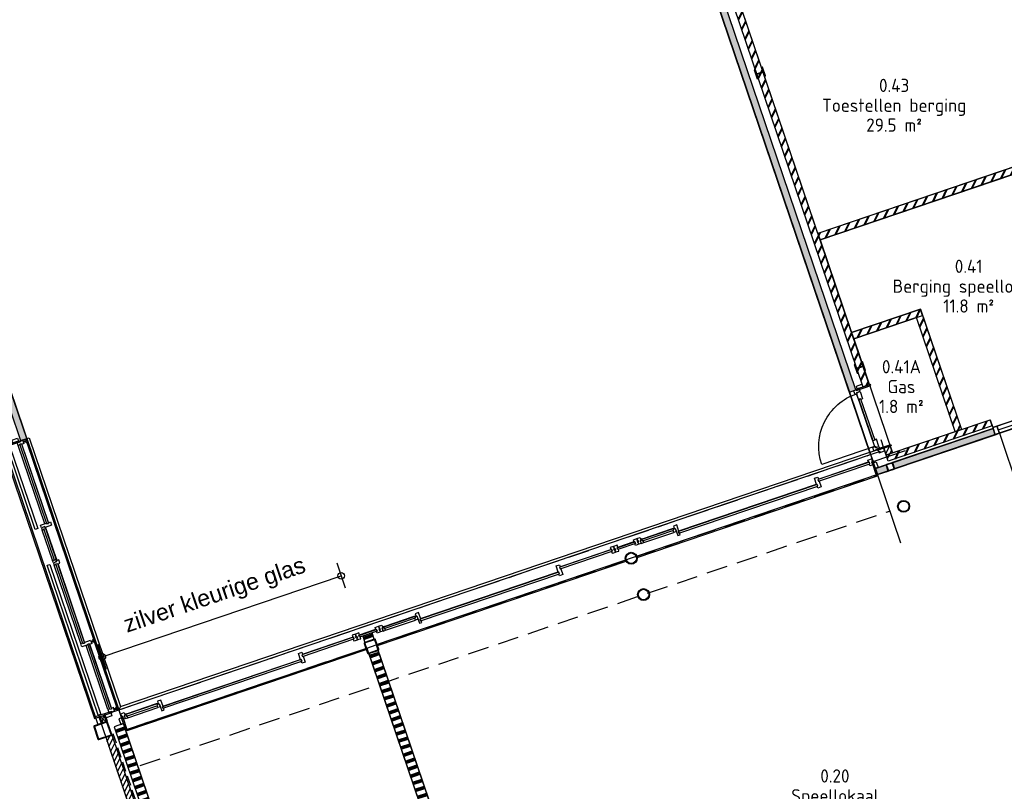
# Model space of a CAD drawing. Header units: millimetres. Extents: x -44892 to 336761, y 18766 to 182901.
# Tile 16 of 35: x 57243 to 72123, y 62834 to 74496. Entities that reach past the tile are written whole.
import ezdxf
from ezdxf.enums import TextEntityAlignment as Align

# ---------------------------------------------------------------- set-up
doc = ezdxf.new("R2010")
doc.units = ezdxf.units.MM
doc.header["$LTSCALE"] = 100
doc.linetypes.add('DASHED', pattern=[0.75, 0.5, -0.25])
doc.linetypes.add('HIDDEN2', pattern=[4.7625, 3.175, -1.5875])
for name, color, linetype in [('AC21----_Buitenmuren', 8, 'Continuous'), ('AC22----_Binnenmuren', 8, 'Continuous'), ('AL21----', 3, 'Continuous'), ('AL22----', 2, 'Continuous'), ('AL28----', 5, 'Continuous'), ('AL31----_Buitenkozijnen', 6, 'Continuous'), ('AL32----_Binnenkozijnen', 7, 'Continuous'), ('AL35----_Plafonds', 8, 'Continuous'), ('BL$8-GO--polylijnen', 10, 'Continuous'), ('Construct-Staal-Drs', 4, 'Continuous'), ('kozijn1', 1, 'Continuous'), ('MTXT35-1', 3, 'Continuous'), ('X-BT$1----_Ruimtegegevens', 7, 'Continuous')]:
    doc.layers.add(name, color=color, linetype=linetype)
doc.layers.add('BL$8-BVO-polylijn', color=160, linetype='Continuous', plot=False)
for name, color, linetype, lineweight in [('X-BT$23A__RuimteElement', 7, 'Continuous', 0), ('X-BT$23F__RuimteElement', 7, 'Continuous', 0), ('X-BT$23m2_RuimteElement', 7, 'Continuous', 0), ('X-BT$23NR__Ruimtenummer', 1, 'Continuous', 0), ('X-BT$23P__Algemeen', 1, 'Continuous', 0)]:
    doc.layers.add(name, color=color, linetype=linetype, lineweight=lineweight)
doc.styles.add('BOS3', font='arial.ttf')
doc.styles.add('Isocpeur', font='isocpeur.ttf')
doc.dimstyles.new('BOS3', dxfattribs={"dimtxt": 2.5, "dimasz": 2, "dimexe": 2, "dimexo": 0, "dimgap": 1.5, "dimtad": 1, "dimdec": 3, "dimdsep": 46, "dimtxsty": 'BOS3', "dimblk": 'SMALL', "dimblk1": 'SMALL', "dimblk2": 'SMALL', "dimcen": 2.5, "dimclrd": 1, "dimclre": 1, "dimclrt": 2, "dimadec": 4, "dimazin": 2, "dimtfac": 1, "dimtdec": 3, "dimtix": 1, "dimtmove": 2, "dimatfit": 3, "dimfxl": 2, "dimfxlon": 1, "dimtvp": 1, "dimtolj": 1, "dimtzin": 0, "dimarcsym": 0})
pattern_1 = [(63.75, (67265.86, 30251.94), (-98.656, 48.65176), []), (63.75, (67261.03, 30266.14), (-98.656, 48.65176), [])]

# ---------------------------------------------------------------- blocks, each defined once
blk = doc.blocks.new('_K100x4')
at = {"layer": 'Construct-Staal-Drs'}
for points in [[(50, 43, 0.414214), (43, 50), (-43, 50, 0.414214), (-50, 43), (-50, -43, 0.414214), (-43, -50), (43, -50, 0.414214), (50, -43)], [(46, 43, 0.414214), (43, 46), (-43, 46, 0.414214), (-46, 43), (-46, -43, 0.414214), (-43, -46), (43, -46, 0.414214), (46, -43)]]:
    blk.add_lwpolyline(points, format="xyb", close=True, dxfattribs=at)
blk = doc.blocks.new('_HEA140')
blk.add_lwpolyline([(-70, -66.5), (70, -66.5), (70, -58), (14.75, -58, -0.41421356), (2.75, -46), (2.75, 46, -0.41421356), (14.75, 58), (70, 58), (70, 66.5), (-70, 66.5), (-70, 58), (-14.75, 58, -0.41421356), (-2.75, 46), (-2.75, -46, -0.41421356), (-14.75, -58), (-70, -58)], format="xyb", close=True)
blk = doc.blocks.new('binkozdeur1034')
blk.add_line((67, 57), (967, 57))
for points in [[(0, 0), (67, 0), (67, 114), (0, 114)], [(67, 0), (967, 0), (967, 114), (67, 114)], [(967, 0), (1034, 0), (1034, 114), (967, 114)]]:
    blk.add_lwpolyline(points, close=True)
blk.add_lwpolyline([(967, 0), (67, 0), (67, -900, 0.414214)], format="xyb", close=True)
blk = doc.blocks.new('x')
for p, q in [((-157, -1309), (-157, -59)), ((-95, -1309), (-95, -59)), ((-19, -59), (-19, -3197)), ((-222, -1868), (-222, -1388)), ((-160, -1868), (-160, -1388)), ((-222, -3197), (-222, -1947)), ((-160, -3197), (-160, -1947)), ((-157, -4273), (-157, -3251)), ((-95, -4273), (-95, -3251)), ((-19, -3251), (-19, -4273))]:
    blk.add_line(p, q)
at = {"ltscale": 0.01}
for p, q in [((-21, -32), (-76, -32)), ((-21, -3224), (-76, -3224)), ((-21, -4300), (-76, -4300))]:
    blk.add_line(p, q, dxfattribs=at)
for points in [[(-110, 3), (-110, -15), (-388, -15), (-388, 3)], [(-128, 49), (-128, 4), (-218, 4), (-218, 49)], [(-280, -34), (-280, -1343), (-320, -1343), (-320, -34)], [(-157, -15), (-157, -15), (-108, -15), (-108, -5), (-65, -5), (-65, -59), (-102, -59), (-102, -49), (-127, -49), (-127, -59), (-157, -59)], [(-102, -49), (-102, -1319), (-127, -1319), (-127, -49)], [(-29, -25), (-29, -40), (-65, -40), (-65, -25)], [(-9, -5), (-9, -59), (-29, -59), (-29, -5)], [(-222, -1348), (-222, -1309), (-127, -1309), (-127, -1319), (-102, -1319), (-102, -1309), (-65, -1309), (-65, -1363), (-170, -1363), (-170, -1348)], [(-222, -1349), (-222, -1388), (-192, -1388), (-192, -1378), (-167, -1378), (-167, -1388), (-160, -1388), (-160, -1366), (-175, -1366), (-175, -1349)], [(-167, -1378), (-167, -1878), (-192, -1878), (-192, -1378)], [(-280, -1913), (-280, -4307), (-320, -4307), (-320, -1913)], [(-222, -1907), (-222, -1869), (-192, -1869), (-192, -1878), (-167, -1878), (-167, -1868), (-160, -1868), (-160, -1890), (-175, -1890), (-175, -1907)], [(-222, -1908), (-222, -1947), (-192, -1947), (-192, -1937), (-167, -1937), (-167, -1947), (-130, -1947), (-130, -1893), (-170, -1893), (-170, -1908)], [(-167, -1937), (-167, -3207), (-192, -3207), (-192, -1937)], [(-222, -3251), (-222, -3236), (-222, -3197), (-192, -3197), (-192, -3207), (-167, -3207), (-167, -3197), (-65, -3197), (-65, -3251), (-102, -3251), (-102, -3241), (-127, -3241), (-127, -3251)], [(-102, -3241), (-102, -4283), (-127, -4283), (-127, -3241)], [(-29, -3216), (-29, -3231), (-65, -3231), (-65, -3216)], [(-9, -3197), (-9, -3251), (-29, -3251), (-29, -3197)], [(-157, -4317), (-157, -4317), (-108, -4317), (-108, -4327), (-65, -4327), (-65, -4273), (-102, -4273), (-102, -4283), (-127, -4283), (-127, -4273), (-157, -4273)], [(-29, -4307), (-29, -4292), (-65, -4292), (-65, -4307)], [(-9, -4327), (-9, -4273), (-29, -4273), (-29, -4327)], [(-110, -4335), (-110, -4317), (-388, -4317), (-388, -4335)], [(-128, -4336), (-128, -4381), (-218, -4381), (-218, -4336)]]:
    blk.add_lwpolyline(points, close=True)
for points in [[(-388, 3), (-388, 3), (-388, -4335), (-388, -4335)], [(-100, 0), (38, 0), (38, -4292), (38, -4292)], [(-127, -3251), (-127, -3241), (-102, -3241), (-102, -3251)], [(-102, -3251), (-102, -3241), (-127, -3241), (-127, -3251)]]:
    blk.add_lwpolyline(points)
blk = doc.blocks.new('kozbuit370')
at = {"layer": 'kozijn1', "color": 9}
blk.add_line((316, 30), (54, 30), dxfattribs=at)
at = {"layer": 'kozijn1'}
for points in [[(54, 0), (0, 0), (0, 37), (10, 37), (10, 62), (0, 62), (0, 92), (26, 92), (54, 92), (54, 62), (44, 62), (44, 37), (54, 37)], [(316, 0), (370, 0), (370, 37), (360, 37), (360, 62), (370, 62), (370, 92), (344, 92), (316, 92), (316, 62), (326, 62), (326, 37), (316, 37)]]:
    blk.add_lwpolyline(points, close=True, dxfattribs=at)
at = {"layer": 'kozijn1', "color": 9}
blk.add_lwpolyline([(326, 37), (44, 37), (44, 62), (326, 62)], close=True, dxfattribs=at)
blk = doc.blocks.new('speellokaal')
for p, q in [((52, -133), (532, -133)), ((2860, -133), (3662, -133)), ((4165, -133), (4645, -133)), ((6973, -133), (7784, -133)), ((8287, -133), (8767, -133)), ((11095, -133), (11897, -133)), ((52, -195), (532, -195)), ((611, -198), (2806, -198)), ((4165, -195), (4645, -195)), ((4724, -198), (6919, -198)), ((8287, -195), (8767, -195)), ((8846, -198), (11041, -198))]:
    blk.add_line(p, q)
for points in [[(-35, -148), (-17, -148), (-17, -376), (-35, -376)], [(12, -195), (-17, -195), (-17, -165), (-17, -165), (-17, -146), (-27, -146), (-27, -103), (27, -103), (27, -143), (12, -143)], [(13, -195), (51, -195), (51, -165), (42, -165), (42, -140), (52, -140), (52, -133), (30, -133), (30, -148), (13, -148)], [(542, -140), (42, -140), (42, -165), (542, -165)], [(571, -195), (532, -195), (532, -165), (542, -165), (542, -140), (532, -140), (532, -133), (554, -133), (554, -148), (571, -148)], [(572, -260), (572, -260), (611, -260), (611, -230), (601, -230), (601, -205), (611, -205), (611, -103), (557, -103), (557, -143), (572, -143), (572, -260), (572, -260)], [(2806, -103), (2860, -103), (2860, -140), (2850, -140), (2850, -165), (2860, -165), (2860, -260), (2806, -260), (2806, -230), (2816, -230), (2816, -205), (2806, -205)], [(3672, -140), (2850, -140), (2850, -165), (3672, -165)], [(3716, -103), (3662, -103), (3662, -140), (3672, -140), (3672, -165), (3662, -165), (3662, -195), (3688, -195), (3716, -195), (3716, -165), (3706, -165), (3706, -140), (3716, -140)], [(4086, -103), (4140, -103), (4140, -143), (4125, -143), (4125, -195), (4086, -195), (4086, -165), (4096, -165), (4096, -140), (4086, -140)], [(4126, -195), (4164, -195), (4164, -165), (4155, -165), (4155, -140), (4165, -140), (4165, -133), (4143, -133), (4143, -148), (4126, -148)], [(4655, -140), (4155, -140), (4155, -165), (4655, -165)], [(4684, -195), (4645, -195), (4645, -165), (4655, -165), (4655, -140), (4645, -140), (4645, -133), (4667, -133), (4667, -148), (4684, -148)], [(4685, -260), (4685, -260), (4724, -260), (4724, -230), (4714, -230), (4714, -205), (4724, -205), (4724, -103), (4670, -103), (4670, -143), (4685, -143), (4685, -260), (4685, -260)], [(6919, -103), (6973, -103), (6973, -140), (6963, -140), (6963, -165), (6973, -165), (6973, -260), (6919, -260), (6919, -230), (6929, -230), (6929, -205), (6919, -205)], [(7794, -140), (6963, -140), (6963, -165), (7794, -165)], [(7838, -103), (7784, -103), (7784, -140), (7794, -140), (7794, -165), (7784, -165), (7784, -195), (7810, -195), (7838, -195), (7838, -165), (7828, -165), (7828, -140), (7838, -140)], [(8208, -103), (8262, -103), (8262, -143), (8247, -143), (8247, -195), (8208, -195), (8208, -165), (8218, -165), (8218, -140), (8208, -140)], [(8248, -195), (8286, -195), (8286, -165), (8277, -165), (8277, -140), (8287, -140), (8287, -133), (8265, -133), (8265, -148), (8248, -148)], [(8777, -140), (8277, -140), (8277, -165), (8777, -165)], [(8806, -195), (8767, -195), (8767, -165), (8777, -165), (8777, -140), (8767, -140), (8767, -133), (8789, -133), (8789, -148), (8806, -148)], [(8807, -260), (8807, -260), (8846, -260), (8846, -230), (8836, -230), (8836, -205), (8846, -205), (8846, -103), (8792, -103), (8792, -143), (8807, -143), (8807, -260), (8807, -260)], [(11041, -103), (11095, -103), (11095, -140), (11085, -140), (11085, -165), (11095, -165), (11095, -260), (11041, -260), (11041, -230), (11051, -230), (11051, -205), (11041, -205)], [(11907, -140), (11085, -140), (11085, -165), (11907, -165)], [(11897, -103), (11951, -103), (11951, -146), (11941, -146), (11941, -195), (11897, -195), (11897, -165), (11907, -165), (11907, -140), (11897, -140)], [(11959, -148), (11941, -148), (11941, -376), (11959, -376)], [(-36, -166), (-81, -166), (-81, -256), (-36, -256)], [(2816, -205), (601, -205), (601, -230), (2816, -230)], [(6929, -205), (4714, -205), (4714, -230), (6929, -230)], [(11051, -205), (8836, -205), (8836, -230), (11051, -230)], [(11960, -166), (12005, -166), (12005, -256), (11960, -256)]]:
    blk.add_lwpolyline(points, close=True)
for points in [[(2806, -230), (2816, -230), (2816, -205), (2806, -205)], [(2806, -205), (2816, -205), (2816, -230), (2806, -230)]]:
    blk.add_lwpolyline(points)
at = {"rotation": 180}
for p in [(4086, -103), (8208, -103)]:
    blk.add_blockref('kozbuit370', p, dxfattribs=at)
blk = doc.blocks.new('deur850')
for p, q in [((-33, 1085), (-33, 1085)), ((-33, 1081), (-33, 1081))]:
    blk.add_line(p, q)
blk.add_lwpolyline([(-33, 910), (-33, 66), (-877, 66, -0.414214)], format="xyb", close=True)
for points in [[(29, 928), (29, 957), (-1, 957), (-1, 957), (-20, 957), (-20, 967), (-63, 967), (-63, 913), (-23, 913), (-23, 928)], [(29, 927), (29, 810), (-1, 810), (-1, 820), (-26, 820), (-26, 810), (-33, 810), (-33, 910), (-18, 910), (-18, 927)], [(-18, 975), (-18, 957), (210, 957), (210, 975)], [(0, 976), (0, 1021), (90, 1021), (90, 976)], [(-26, 156), (-26, 820), (-1, 820), (-1, 156)], [(29, 49), (29, 166), (-1, 166), (-1, 156), (-26, 156), (-26, 166), (-33, 166), (-33, 66), (-18, 66), (-18, 49)], [(29, 48), (29, 19), (-1, 19), (-1, 19), (-20, 19), (-20, 9), (-63, 9), (-63, 63), (-23, 63), (-23, 48)], [(-18, 1), (-18, 19), (210, 19), (210, 1)], [(0, 0), (0, -45), (90, -45), (90, 0)]]:
    blk.add_lwpolyline(points, close=True)
blk = doc.blocks.new('kolom180r')
for radius in [90, 80]:
    blk.add_circle((0, 0), radius)
blk = doc.blocks.new('_Small')
at = {"color": 0, "linetype": 'ByBlock', "lineweight": -2}
blk.add_circle((0, 0), 0.25, dxfattribs=at)
blk = doc.blocks.new('*D262')
at = {"layer": 'DEFPOINTS', "color": 0, "transparency": 16777216}
for p in [(62102, 66091), (62480, 64978), (58869, 63752)]:
    blk.add_point(p, dxfattribs=at)
at = {"layer": 'MTXT35-1', "color": 1, "lineweight": -2, "transparency": 16777216}
for p, q in [((62167, 65902), (62038, 66281)), ((58491, 64865), (62102, 66091)), ((58555, 64676), (58426, 65055))]:
    blk.add_line(p, q, dxfattribs=at)
at = {"layer": 'MTXT35-1', "color": 1, "lineweight": -2, "transparency": 16777216, "xscale": 200, "yscale": 200, "zscale": 200}
for p, rotation in [((62102, 66091), 18.7500000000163), ((58491, 64865), 198.7500000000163)]:
    blk.add_blockref('_Small', p, dxfattribs=dict(at, rotation=rotation))
at = {"layer": 'MTXT35-1', "color": 2, "transparency": 16777216, "insert": (60196, 65774), "char_height": 250, "attachment_point": 5, "rotation": 18.75, "style": 'BOS3'}
blk.add_mtext('\\A1;zilver kleurige glas', dxfattribs=at)
blk = doc.blocks.new('*U118')
for points in [[(-110, -98, 0.414214), (-98, -110), (98, -110, 0.414214), (110, -98), (110, 98, 0.414214), (98, 110), (-98, 110, 0.414214), (-110, 98)], [(-100, -98, 0.414214), (-98, -100), (98, -100, 0.414214), (100, -98), (100, 98, 0.414214), (98, 100), (-98, 100, 0.414214), (-100, 98)]]:
    blk.add_lwpolyline(points, format="xyb", close=True)
blk = doc.blocks.new('*U119')
for points in [[(75, 90), (-75, 90, 0.414214), (-90, 75), (-90, -75, 0.414214), (-75, -90), (75, -90, 0.414214), (90, -75), (90, 75, 0.414214)], [(75, 80), (-75, 80, 0.414214), (-80, 75), (-80, -75, 0.414214), (-75, -80), (75, -80, 0.414214), (80, -75), (80, 75, 0.414214)]]:
    blk.add_lwpolyline(points, format="xyb", close=True)
blk = doc.blocks.new('Ruimtefunctie')
at = {"layer": 'X-BT$23A__RuimteElement', "style": 'Isocpeur', "width": 0.94}
blk.add_attdef('RUIMTEFUNCTIE-A', text='', height=200, dxfattribs=at).set_placement((0, -600), align=Align.MIDDLE_CENTER)
at = {"layer": 'X-BT$23F__RuimteElement', "style": 'Isocpeur', "width": 0.94}
blk.add_attdef('RUIMTEFUNCTIE', text='', height=200, dxfattribs=at).set_placement((0, 300), align=Align.MIDDLE_CENTER)
at = {"layer": 'X-BT$23m2_RuimteElement', "style": 'Isocpeur', "width": 0.94}
blk.add_attdef('RUIMTEFUNCTIE-B', text='', height=200, dxfattribs=at).set_placement((0, 0), align=Align.MIDDLE_CENTER)
at = {"layer": 'X-BT$23NR__Ruimtenummer', "style": 'Isocpeur', "width": 0.94}
blk.add_attdef('RUIMTENUMMER', text='', height=200, dxfattribs=at).set_placement((0, 600), align=Align.MIDDLE_CENTER)
at = {"layer": 'X-BT$23P__Algemeen', "style": 'Isocpeur', "width": 0.94}
blk.add_attdef('PEILMAAT', text='', height=200, dxfattribs=at).set_placement((0, -300), align=Align.MIDDLE_CENTER)

msp = doc.modelspace()

# ---------------------------------------------------------------- hatches: boundary and pattern name
at = {"layer": 'AC21----_Buitenmuren'}
h = msp.add_hatch(dxfattribs=at)
h.set_pattern_fill('METSW', color=256, scale=2, style=0)
h.set_pattern_definition(pattern_1)
h.paths.add_polyline_path([(70081.847, 68980.8869), (69987.154, 68948.743), (63850.5532, 87026.5861), (63945.2462, 87058.7301)])
for color, points in [(254, [(65247.6871, 82537.4418), (65152.9941, 82505.2978), (69782.0438, 68868.557), (69876.7368, 68900.701)]), (256, [(70207.9167, 67620.1992), (70175.7728, 67714.8922), (70336.7402, 67769.5333), (70368.8841, 67674.8403)])]:
    msp.add_hatch(color=color, dxfattribs=at).paths.add_polyline_path(points)
h = msp.add_hatch(color=254, dxfattribs=at)
h.paths.add_polyline_path([(57033.2889, 69093.5441), (56938.5959, 69061.4001), (57126.638, 68507.446), (57221.331, 68539.59)])
h.paths.add_polyline_path([(57221.331, 68539.59), (57126.638, 68507.446), (57253.6065, 68133.4086), (57348.2996, 68165.5526)])
at = {"layer": 'AC22----_Binnenmuren'}
h = msp.add_hatch(dxfattribs=at)
h.set_pattern_fill('METSW', color=256, scale=2, style=0)
h.set_pattern_definition(pattern_1)
h.paths.add_polyline_path([(73094.5742, 72549.6943), (69306.8559, 71263.9372), (69338.9999, 71169.2442), (73126.7182, 72455.0013)])
h = msp.add_hatch(dxfattribs=at)
h.set_pattern_fill('METSW', color=256, scale=2, style=0)
h.set_pattern_definition(pattern_1)
h.paths.add_polyline_path([(70888.4979, 70026.6763), (70856.354, 70121.3693), (69814.7308, 69767.7859), (69846.8748, 69673.0929)])
h = msp.add_hatch(dxfattribs=at)
h.set_pattern_fill('METSW', color=256, scale=2, style=0)
h.set_pattern_definition(pattern_1)
h.paths.add_polyline_path([(70888.4979, 70026.6763), (70793.8049, 69994.5323), (70935.2383, 69577.8831), (71029.9313, 69610.027)])
h.paths.add_polyline_path([(71029.9313, 69610.027), (70935.2383, 69577.8831), (71378.8247, 68271.1195), (71473.5178, 68303.2634)])
h = msp.add_hatch(dxfattribs=at)
h.set_pattern_fill('METSW', color=256, scale=2, style=0)
h.set_pattern_definition(pattern_1)
h.paths.add_polyline_path([(71939.3549, 68355.7921), (71907.2108, 68450.4851), (71473.5172, 68303.2652), (71473.5178, 68303.2634), (71378.8247, 68271.1195), (71378.8242, 68271.1211), (70431.8946, 67949.6802), (70431.8946, 67949.68), (70337.2016, 67917.5361), (70369.3455, 67822.8431)])
h.paths.add_polyline_path([(74242.4199, 69137.5813), (74210.2757, 69232.2742), (72886.3362, 68782.855), (72918.4802, 68688.162)])
msp.add_hatch(color=256, dxfattribs=at).paths.add_polyline_path([(71984.3574, 68223.2196), (71952.2134, 68317.9127), (70431.4332, 67801.6773), (70463.5771, 67706.9842)])
h = msp.add_hatch(dxfattribs=at)
h.set_pattern_fill('ANSI31', color=253, scale=18, angle=18.75, style=0)
h.set_pattern_definition([(63.75, (49445.76, 26487.45), (-51.25628, 25.2768), [])])
h.paths.add_polyline_path([(70396.5363, 68053.8424), (70301.8433, 68021.6984), (70337.2016, 67917.5361), (70431.8946, 67949.6802)])
h = msp.add_hatch(dxfattribs=at)
h.set_pattern_fill('SWAND', color=256, angle=90, style=0)
h.set_pattern_definition([(198.75, (49453.23, 26504.65), (36.16194, -106.52964), []), (198.75, (49451.23, 26510.57), (36.16194, -106.52964), []), (198.75, (49449.22, 26516.48), (36.16194, -106.52964), []), (198.75, (49447.21, 26522.4), (36.16194, -106.52964), []), (198.75, (49445.2, 26528.32), (36.16194, -106.52964), []), (198.75, (49443.19, 26534.24), (36.16194, -106.52964), []), (198.75, (49441.18, 26540.16), (36.16194, -106.52964), [])])
h.paths.add_polyline_path([(62601.6519, 65133.2642), (62459.6125, 65085.0476), (62427.147, 65180.6882), (62569.1865, 65228.9041)])
h = msp.add_hatch(dxfattribs=at)
h.set_pattern_fill('SWAND', color=256, angle=108.75, style=0)
h.set_pattern_definition([(198.75, (62504.47, 59258.32), (36.162, -106.5296), []), (198.75, (62502.46, 59264.23), (36.162, -106.5296), []), (198.75, (62500.45, 59270.15), (36.162, -106.5296), []), (198.75, (62498.44, 59276.07), (36.162, -106.5296), []), (198.75, (62496.43, 59281.99), (36.162, -106.5296), []), (198.75, (62494.42, 59287.91), (36.162, -106.5296), []), (198.75, (62492.41, 59293.83), (36.162, -106.5296), [])])
h.paths.add_polyline_path([(64584.31, 59292.5417), (64437.5216, 59258.3154), (62504.4655, 64952.9152), (62646.6403, 65000.7326)])
h = msp.add_hatch(dxfattribs=at)
h.set_pattern_fill('SWAND', color=256, angle=108.75, style=0)
h.set_pattern_definition([(198.75, (49445.76, 26487.45), (36.16194, -106.52964), []), (198.75, (49443.75, 26493.37), (36.16194, -106.52964), []), (198.75, (49441.74, 26499.29), (36.16194, -106.52964), []), (198.75, (49439.73, 26505.21), (36.16194, -106.52964), []), (198.75, (49437.72, 26511.13), (36.16194, -106.52964), []), (198.75, (49435.71, 26517.04), (36.16194, -106.52964), []), (198.75, (49433.7, 26522.96), (36.16194, -106.52964), [])])
h.paths.add_polyline_path([(60487.0223, 58452.0885), (60639.5304, 58472.1661), (58810.7169, 63856.9756), (58668.6774, 63808.7597)])
h = msp.add_hatch(dxfattribs=at)
h.set_pattern_fill('ANSI31', color=256, scale=18, angle=18.75, style=0)
h.set_pattern_definition([(63.75, (49445.89, 26487.5), (-51.25628, 25.2768), [])])
h.paths.add_polyline_path([(58637.8828, 63682.1415), (58543.1898, 63649.9975), (59351.6101, 61268.4683), (59446.3031, 61300.6122)])

# ---------------------------------------------------------------- linework, layer by layer
at = {"layer": 'AC21----_Buitenmuren', "color": 254}
msp.add_line((57348.2996, 68165.5526), (58766.0909, 63988.8741), dxfattribs=at)
at = {"layer": 'AC21----_Buitenmuren'}
msp.add_line((57348.2996, 68165.5526), (58793.1399, 63909.1901), dxfattribs=at)
at = {"layer": 'AC22----_Binnenmuren'}
for p, q in [((69782.0438, 68868.557), (70556.4138, 66587.3365)), ((70301.8433, 68021.6984), (70260.4285, 68143.7024)), ((70369.3455, 67822.8431), (70301.8433, 68021.6984)), ((70103.1618, 67922.5738), (70250.3205, 67972.5275))]:
    msp.add_line(p, q, dxfattribs=at)
at = {"layer": 'AC22----_Binnenmuren', "color": 254}
msp.add_line((70138.5202, 67818.4115), (70629.2767, 67985.0009), dxfattribs=at)
at = {"layer": 'AL21----'}
for p, q in [((69782.0438, 68868.557), (69876.7368, 68900.701)), ((69987.154, 68948.743), (70081.847, 68980.8869)), ((70301.8433, 68021.6984), (70396.5363, 68053.8424))]:
    msp.add_line(p, q, dxfattribs=at)
for points in [[(69876.7368, 68900.701), (63666.2049, 87196.338), (63571.5119, 87164.1941), (69782.0438, 68868.557)], [(70081.847, 68980.8869), (63945.2462, 87058.7301), (63850.5532, 87026.5861), (69987.154, 68948.743)], [(71984.3574, 68223.2197), (70207.9167, 67620.1992), (70175.7728, 67714.8922), (71952.2133, 68317.9126)], [(70301.8433, 68021.6984), (70337.2016, 67917.5361), (70431.8946, 67949.68), (70396.5363, 68053.8424)]]:
    msp.add_lwpolyline(points, dxfattribs=at)
for points in [[(57253.6065, 68133.4086), (57348.2996, 68165.5526), (57033.2889, 69093.5441), (56938.5959, 69061.4001)], [(70207.9167, 67620.1992), (70368.8841, 67674.8403), (70336.7402, 67769.5333), (70175.7728, 67714.8922)]]:
    msp.add_lwpolyline(points, close=True, dxfattribs=at)
at = {"layer": 'AL22----'}
for p, q in [((71939.3549, 68355.7921), (71907.2105, 68450.4859)), ((71984.3577, 68223.2188), (71952.2133, 68317.9126)), ((58543.1898, 63649.9975), (58637.8828, 63682.1415))]:
    msp.add_line(p, q, dxfattribs=at)
for points in [[(69338.9999, 71169.2442), (73126.7182, 72455.0013), (73094.5742, 72549.6943), (69306.8559, 71263.9372)], [(69846.8748, 69673.0929), (70888.4979, 70026.6763), (70856.354, 70121.3693), (69814.7308, 69767.7859)], [(70888.4979, 70026.6763), (71473.5172, 68303.2652), (71378.8242, 68271.1211), (70793.8049, 69994.5323)], [(70463.5771, 67706.9842), (71984.3574, 68223.2196), (71952.2134, 68317.9127), (70431.4332, 67801.6773)], [(60639.5304, 58472.1661), (58810.7169, 63856.9756), (58668.6774, 63808.7597), (60487.0223, 58452.0885)]]:
    msp.add_lwpolyline(points, close=True, dxfattribs=at)
for points in [[(71939.3549, 68355.7921), (70369.3455, 67822.8431), (70337.2016, 67917.5361), (71907.2108, 68450.4851)], [(62601.6519, 65133.2642), (62569.1865, 65228.9041), (62427.147, 65180.6882), (62459.6125, 65085.0476)], [(62517.4712, 64914.6014), (64437.5216, 59258.3154), (64584.31, 59292.5417), (62659.511, 64962.8167)], [(58543.1898, 63649.9975), (59361.2533, 61240.0604), (59455.9463, 61272.2043), (58637.8828, 63682.1415)]]:
    msp.add_lwpolyline(points, dxfattribs=at)
at = {"layer": 'AL28----', "linetype": 'DASHED', "ltscale": 3}
msp.add_line((58650.3926, 63707.5089), (60435.3413, 58449.2196), dxfattribs=at)
at = {"layer": 'AL31----_Buitenkozijnen'}
for q in [(70090.9471, 67958.5572), (58740.1324, 64065.3451)]:
    msp.add_line((58763.9011, 64113.5431), q, dxfattribs=at)
at = {"layer": 'AL31----_Buitenkozijnen', "color": 9, "linetype": 'HIDDEN2'}
for p, q in [((58776.1158, 64077.5598), (70103.1618, 67922.5738)), ((58878.9764, 63774.5422), (70206.0224, 67619.5562))]:
    msp.add_line(p, q, dxfattribs=at)
at = {"layer": 'AL31----_Buitenkozijnen', "color": 9}
for p, q in [((58457.6606, 63964.1786), (58550.1214, 63884.6802)), ((58491.4117, 63864.7509), (58516.3703, 63984.1079))]:
    msp.add_line(p, q, dxfattribs=at)
at = {"layer": 'AL31----_Buitenkozijnen'}
for points in [[(70190.3425, 68002.8578), (70194.5212, 67990.5477), (70091.7793, 67955.6715), (70137.9058, 67819.787), (70118.1529, 67813.0818)], [(70191.2894, 68003.1792), (70195.7895, 67989.9222), (70093.0476, 67955.046), (70139.1742, 67819.1615), (70118.4743, 67812.1349)], [(66574.007, 66367.6443), (70191.9232, 67595.7613), (70191.9232, 67595.7613)], [(62650.7034, 65035.8622), (62650.7034, 65035.8622), (66407.0033, 66310.9541)], [(58868.5319, 63751.9879), (58868.5319, 63751.9879), (62480.256, 64978.0031), (62480.256, 64978.0031)], [(58632.2649, 64042.4576), (58636.765, 64029.2006), (58739.5069, 64064.0767), (58774.3831, 63961.3348), (58795.083, 63968.3615)], [(58633.2118, 64042.779), (58637.3905, 64030.4689), (58740.1324, 64065.3451), (58775.0086, 63962.6032), (58794.7616, 63969.3084)]]:
    msp.add_lwpolyline(points, dxfattribs=at)
for points in [[(58550.1214, 63884.6802), (58569.06, 63891.109), (58535.3089, 63990.5366), (58516.3703, 63984.1079)], [(58472.4731, 63858.3222), (58491.4117, 63864.7509), (58457.6606, 63964.1786), (58438.722, 63957.7498)]]:
    msp.add_lwpolyline(points, close=True, dxfattribs=at)
at = {"layer": 'AL35----_Plafonds', "color": 9, "linetype": 'HIDDEN2'}
msp.add_line((59065.2791, 63225.2778), (70392.3252, 67070.2918), dxfattribs=at)
at = {"layer": 'BL$8-BVO-polylijn'}
msp.add_lwpolyline([(82470.1635, 54931.3438), (65471.7443, 52693.4594), (68446.4362, 30098.431), (64892.1063, 29630.4946), (65017.6753, 28638.3971), (65067.2476, 28644.9234), (65109.0159, 28327.6611), (49320.7421, 26249.0954), (39384.7085, 55441.9315), (38474.9269, 55322.1565), (29614.3992, 81424.4293), (50446.8621, 88496.0976), (58741.8941, 64065.9431), (70103.1618, 67922.5738), (63571.5119, 87164.1941), (75464.9543, 91201.4737)], dxfattribs=at)
at = {"layer": 'BL$8-GO--polylijnen'}
for points in [[(66982.8492, 78110.2403), (70761.2325, 79392.8287), (72312.8208, 74821.9969), (72596.8999, 74918.4288), (73328.1752, 72764.1612), (73044.0961, 72667.7294), (73085.2393, 72546.5255), (69306.8559, 71263.9372)], [(71473.5172, 68303.2652), (71907.2108, 68450.4851), (71947.7133, 68331.1697), (72926.839, 68663.5381), (72886.3362, 68782.855), (74210.2751, 69232.2761), (74127.9865, 69474.688), (74304.1158, 69534.4782), (73971.7474, 70513.6039), (73795.5795, 70453.9308), (73117.3832, 72451.8325), (69338.9999, 71169.2442), (69814.7308, 69767.7859), (70856.354, 70121.3693)], [(71378.8242, 68271.1211), (70793.8049, 69994.5323), (69846.8748, 69673.0929), (70431.8972, 67949.6811)], [(64629.7966, 58947.0364), (76192.2234, 60468.866), (73397.1763, 68702.8072), (62630.5814, 65048.0405), (64584.31, 59292.5417)], [(54044.0668, 59466.8001), (53722.6274, 60413.7302), (51473.6682, 59650.3115), (49766.5032, 64679.4574), (52015.4624, 65442.8761), (51634.878, 66564.0414), (56895.0748, 68349.6376), (58425.1266, 63842.2502), (58472.4731, 63858.3222), (59351.6101, 61268.4683)], [(64481.0692, 58927.5384), (60655.9173, 58423.892), (58842.8609, 63762.2826), (62488.5419, 64999.8245), (64437.5216, 59258.3154)]]:
    msp.add_lwpolyline(points, close=True, dxfattribs=at)

# ---------------------------------------------------------------- block references
at = {"layer": 'AL28----'}
for name, p, rotation in [('_HEA140', (68430.1962, 73690.9433), 288.7499999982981), ('_HEA140', (69940.9616, 69240.3716), 288.7499999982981), ('_K100x4', (70400.1587, 67738.2587), 18.74999999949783), ('*U119', (62559.6938, 65023.9774), 18.75000000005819), ('*U118', (58498.3622, 63750.9455), 18.75000000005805)]:
    msp.add_blockref(name, p, dxfattribs=dict(at, rotation=rotation))
for p in [(70600.782, 67141.0534), (66484.7192, 66356.3439), (66671.0219, 65807.0796)]:
    msp.add_blockref('kolom180r', p, dxfattribs=at)
at = {"layer": 'AL31----_Buitenkozijnen', "rotation": 18.74999999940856}
msp.add_blockref('deur850', (70215.0471, 67991.179), dxfattribs=at)
at = {"layer": 'AL31----_Buitenkozijnen', "color": 254}
for name, p, rotation in [('x', (57348.2996, 68165.5526), 18.74999999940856), ('speellokaal', (58763.9011, 64113.5431), 18.74999999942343)]:
    msp.add_blockref(name, p, dxfattribs=dict(at, rotation=rotation))
at = {"layer": 'AL32----_Binnenkozijnen', "rotation": 18.74999999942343}
msp.add_blockref('binkozdeur1034', (71984.3574, 68223.2197), dxfattribs=at)
at = {"layer": 'X-BT$1----_Ruimtegegevens'}
ref = msp.add_blockref('Ruimtefunctie', (70458.097, 73202.7526), dxfattribs=at)
ref.add_attrib('RUIMTENUMMER', '0.43', dxfattribs={"layer": 'X-BT$23NR__Ruimtenummer', "height": 200, "style": 'Isocpeur', "width": 0.94}).set_placement((70458.097, 73502.7526), align=Align.MIDDLE_CENTER)
ref.add_attrib('RUIMTEFUNCTIE', 'Toestellen berging', dxfattribs={"layer": 'X-BT$23F__RuimteElement', "height": 200, "style": 'Isocpeur', "width": 0.94}).set_placement((70458.097, 73202.7526), align=Align.MIDDLE_CENTER)
ref.add_attrib('RUIMTEFUNCTIE-B', '29.5 m²', dxfattribs={"layer": 'X-BT$23m2_RuimteElement', "height": 200, "style": 'Isocpeur', "width": 0.94}).set_placement((70458.097, 72902.7526), align=Align.MIDDLE_CENTER)
ref = msp.add_blockref('Ruimtefunctie', (71584.5074, 70468.3271), dxfattribs=at)
ref.add_attrib('RUIMTENUMMER', '0.41', dxfattribs={"layer": 'X-BT$23NR__Ruimtenummer', "height": 200, "style": 'Isocpeur', "width": 0.94}).set_placement((71584.5074, 70768.3271), align=Align.MIDDLE_CENTER)
ref.add_attrib('RUIMTEFUNCTIE', 'Berging speellokaal', dxfattribs={"layer": 'X-BT$23F__RuimteElement', "height": 200, "style": 'Isocpeur', "width": 0.94}).set_placement((71584.5074, 70468.3271), align=Align.MIDDLE_CENTER)
ref.add_attrib('RUIMTEFUNCTIE-B', '11.8 m²', dxfattribs={"layer": 'X-BT$23m2_RuimteElement', "height": 200, "style": 'Isocpeur', "width": 0.94}).set_placement((71584.5074, 70168.3271), align=Align.MIDDLE_CENTER)
ref = msp.add_blockref('Ruimtefunctie', (70567.9248, 68950.8881), dxfattribs=at)
ref.add_attrib('RUIMTENUMMER', '0.41A', dxfattribs={"layer": 'X-BT$23NR__Ruimtenummer', "height": 200, "style": 'Isocpeur', "width": 0.94}).set_placement((70567.9248, 69250.8881), align=Align.MIDDLE_CENTER)
ref.add_attrib('RUIMTEFUNCTIE', 'Gas', dxfattribs={"layer": 'X-BT$23F__RuimteElement', "height": 200, "style": 'Isocpeur', "width": 0.94}).set_placement((70567.9248, 68950.8881), align=Align.MIDDLE_CENTER)
ref.add_attrib('RUIMTEFUNCTIE-B', '1.8 m²', dxfattribs={"layer": 'X-BT$23m2_RuimteElement', "height": 200, "style": 'Isocpeur', "width": 0.94}).set_placement((70567.9248, 68650.8881), align=Align.MIDDLE_CENTER)
ref = msp.add_blockref('Ruimtefunctie', (69562.4343, 62766.0068), dxfattribs=at)
ref.add_attrib('RUIMTENUMMER', '0.20', dxfattribs={"layer": 'X-BT$23NR__Ruimtenummer', "height": 200, "style": 'Isocpeur', "width": 0.94}).set_placement((69562.4343, 63066.0068), align=Align.MIDDLE_CENTER)
ref.add_attrib('RUIMTEFUNCTIE', 'Speellokaal', dxfattribs={"layer": 'X-BT$23F__RuimteElement', "height": 200, "style": 'Isocpeur', "width": 0.94}).set_placement((69562.4343, 62766.0068), align=Align.MIDDLE_CENTER)
ref.add_attrib('RUIMTEFUNCTIE-B', '86.0 m²', dxfattribs={"layer": 'X-BT$23m2_RuimteElement', "height": 200, "style": 'Isocpeur', "width": 0.94}).set_placement((69562.4343, 62466.0068), align=Align.MIDDLE_CENTER)

# ---------------------------------------------------------------- dimensions: what is measured, and where the dimension line sits
at = {"layer": 'MTXT35-1'}
dim = msp.add_aligned_dim(p1=(58868.5319, 63751.9879), p2=(62480.256, 64978.0031), distance=1175.7066, text='zilver kleurige glas', dimstyle='BOS3', override={"dimscale": 0, "dimdec": 0, "dimtix": 1, "dimtofl": 1, "dimtmove": 2, "dimatfit": 3}, dxfattribs=at)
dim.commit()
dim.dimension.update_dxf_attribs({"geometry": '*D262', "text_midpoint": (60196.2668, 65773.5127)})

doc.saveas('drawing.dxf')
